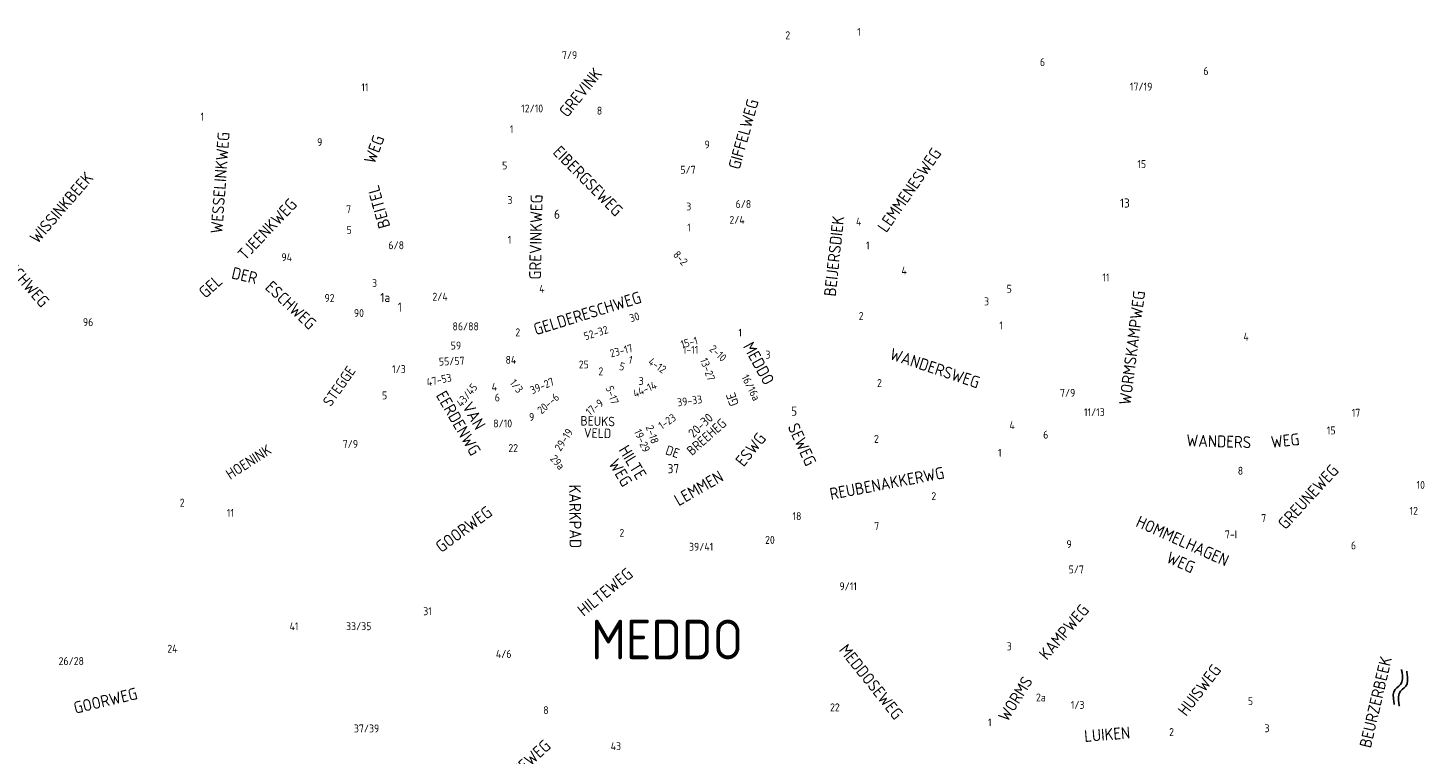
# Model space of a CAD drawing. Extents: x 240000 to 254330, y 435016 to 451025.
# Tile 18 of 25: x 244006 to 247542, y 446990 to 448826. Entities that reach past the tile are written whole.
import ezdxf

# ---------------------------------------------------------------- set-up
doc = ezdxf.new("R2010")
doc.units = 0
doc.header["$LTSCALE"] = 40
doc.header["$MEASUREMENT"] = 0
doc.layers.get('0').update_dxf_attribs({"color": 9, "linetype": 'CONTINUOUS'})
for name, color, linetype in [('ARC-D06WA', 9, 'CONTINUOUS'), ('BOU-D00', 250, 'CONTINUOUS'), ('SEM-D01HN', 250, 'CONTINUOUS'), ('SEM-D03ST', 250, 'CONTINUOUS'), ('SEM-D03WA', 250, 'CONTINUOUS'), ('SEM-D04ST', 250, 'CONTINUOUS')]:
    doc.layers.add(name, color=color, linetype=linetype)
doc.layers.get('BOU-D00').off()
doc.styles.add('ISO', font='ISO.shx', dxfattribs={"height": 23})

# ---------------------------------------------------------------- blocks, each defined once
blk = doc.blocks.new('HUIS')
at = {"layer": 'SEM-D01HN', "linetype": 'Continuous', "style": 'ISO'}
blk.add_attdef('HUISNUMMER', (22.2, -8.4), '', height=23, dxfattribs=at)
blk = doc.blocks.new('WAT')
for points in [[(-1.79, 0.36), (-1.72, 0.44), (-1.55, 0.62), (-1.31, 0.84), (-1.05, 1.03), (-0.79, 1.11), (-0.57, 1.03), (-0.38, 0.84), (-0.2, 0.62), (-0.01, 0.44), (0.21, 0.36), (0.47, 0.44), (0.74, 0.62), (0.98, 0.84), (1.15, 1.03), (1.21, 1.11)], [(-1.79, -0.57), (-1.72, -0.49), (-1.55, -0.3), (-1.31, -0.08), (-1.05, 0.1), (-0.79, 0.18), (-0.57, 0.1), (-0.38, -0.08), (-0.2, -0.3), (-0.01, -0.49), (0.21, -0.57), (0.47, -0.49), (0.74, -0.3), (0.98, -0.08), (1.15, 0.1), (1.21, 0.18)]]:
    blk.add_lwpolyline(points)

msp = doc.modelspace()

# ---------------------------------------------------------------- block references
at = {"layer": 'ARC-D06WA', "xscale": 30.00000000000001, "yscale": 15, "zscale": 30.00000000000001, "rotation": 251.3708533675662}
msp.add_blockref('WAT', (247466.3, 447152.2), dxfattribs=at)
at = {"layer": 'BOU-D00'}
ref = msp.add_blockref('HUIS', (245921.5, 448835.6), dxfattribs=at)
ref.add_attrib('HUISNUMMER', '2', (245919, 448797.4), dxfattribs={"layer": 'SEM-D01HN', "height": 20, "style": 'ISO'})
ref = msp.add_blockref('HUIS', (246104.7, 448782.4), dxfattribs=at)
ref.add_attrib('HUISNUMMER', '1', (246100.5, 448805.8), dxfattribs={"layer": 'SEM-D01HN', "height": 20, "style": 'ISO'})
ref = msp.add_blockref('HUIS', (245392, 448720.8), dxfattribs=dict(at, rotation=359.986388))
ref.add_attrib('HUISNUMMER', '7/9', (245354.7, 448747.2), dxfattribs={"layer": 'SEM-D01HN', "height": 20, "rotation": 359.9864, "style": 'ISO'})
ref = msp.add_blockref('HUIS', (246538.4, 448738.6), dxfattribs=at)
ref.add_attrib('HUISNUMMER', '6', (246562, 448729.7), dxfattribs={"layer": 'SEM-D01HN', "height": 20, "style": 'ISO'})
ref = msp.add_blockref('HUIS', (246965.5, 448686.6), dxfattribs=at)
ref.add_attrib('HUISNUMMER', '6', (246975.1, 448707.1), dxfattribs={"layer": 'SEM-D01HN', "height": 20, "style": 'ISO'})
ref = msp.add_blockref('HUIS', (244888.6, 448689.7), dxfattribs=dict(at, rotation=359.986388))
ref.add_attrib('HUISNUMMER', '11', (244848.1, 448666.1), dxfattribs={"layer": 'SEM-D01HN', "height": 20, "rotation": 359.9864, "style": 'ISO'})
ref = msp.add_blockref('HUIS', (246909.2, 448684.9), dxfattribs=at)
ref.add_attrib('HUISNUMMER', '17/19', (246789.5, 448667.7), dxfattribs={"layer": 'SEM-D01HN', "height": 20, "style": 'ISO'})
ref = msp.add_blockref('HUIS', (245291.7, 448591.2), dxfattribs=dict(at, rotation=359.986388))
ref.add_attrib('HUISNUMMER', '12/10', (245251.8, 448612.5), dxfattribs={"layer": 'SEM-D01HN', "height": 20, "rotation": 359.9864, "style": 'ISO'})
ref = msp.add_blockref('HUIS', (244418.4, 448600.7), dxfattribs=dict(at, rotation=359.986388))
ref.add_attrib('HUISNUMMER', '1', (244441.9, 448591.7), dxfattribs={"layer": 'SEM-D01HN', "height": 20, "rotation": 359.9864, "style": 'ISO'})
ref = msp.add_blockref('HUIS', (245421.5, 448594.8), dxfattribs=dict(at, rotation=359.986388))
ref.add_attrib('HUISNUMMER', '8', (245442.9, 448607), dxfattribs={"layer": 'SEM-D01HN', "height": 20, "rotation": 359.9864, "style": 'ISO'})
ref = msp.add_blockref('HUIS', (245249, 448541.2), dxfattribs=at)
ref.add_attrib('HUISNUMMER', '1', (245223.3, 448560.2), dxfattribs={"layer": 'SEM-D01HN', "height": 20, "style": 'ISO'})
ref = msp.add_blockref('HUIS', (244767.9, 448510.1), dxfattribs=at)
ref.add_attrib('HUISNUMMER', '9', (244736.3, 448527.4), dxfattribs={"layer": 'SEM-D01HN', "height": 20, "style": 'ISO'})
ref = msp.add_blockref('HUIS', (245750.5, 448527.2), dxfattribs=at)
ref.add_attrib('HUISNUMMER', '9', (245714.9, 448521.4), dxfattribs={"layer": 'SEM-D01HN', "height": 20, "style": 'ISO'})
ref = msp.add_blockref('HUIS', (245240, 448480.9), dxfattribs=at)
ref.add_attrib('HUISNUMMER', '5', (245203.6, 448468.5), dxfattribs={"layer": 'SEM-D01HN', "height": 20, "style": 'ISO'})
ref = msp.add_blockref('HUIS', (246864.2, 448473.1), dxfattribs=at)
ref.add_attrib('HUISNUMMER', '15', (246808.3, 448472.1), dxfattribs={"layer": 'SEM-D01HN', "height": 20, "style": 'ISO'})
ref = msp.add_blockref('HUIS', (245731.1, 448454.5), dxfattribs=at)
ref.add_attrib('HUISNUMMER', '5/7', (245653.9, 448457.7), dxfattribs={"layer": 'SEM-D01HN', "height": 20, "style": 'ISO'})
ref = msp.add_blockref('HUIS', (245247.5, 448412.6), dxfattribs=at)
ref.add_attrib('HUISNUMMER', '3', (245217.1, 448381), dxfattribs={"layer": 'SEM-D01HN', "height": 20, "style": 'ISO'})
ref = msp.add_blockref('HUIS', (245704, 448362.2), dxfattribs=at)
ref.add_attrib('HUISNUMMER', '3', (245668.8, 448364.9), dxfattribs={"layer": 'SEM-D01HN', "height": 20, "style": 'ISO'})
ref = msp.add_blockref('HUIS', (245769.9, 448380.1), dxfattribs=at)
ref.add_attrib('HUISNUMMER', '6/8', (245793.4, 448371.1), dxfattribs={"layer": 'SEM-D01HN', "height": 20, "style": 'ISO'})
ref = msp.add_blockref('HUIS', (246831.8, 448378.1), dxfattribs=at)
ref.add_attrib('HUISNUMMER', '13', (246764.2, 448372.2), dxfattribs={"layer": 'SEM-D01HN', "height": 23, "style": 'ISO'})
ref = msp.add_blockref('HUIS', (244841.2, 448363.9), dxfattribs=dict(at, rotation=359.986388))
ref.add_attrib('HUISNUMMER', '7', (244809.6, 448358), dxfattribs={"layer": 'SEM-D01HN', "height": 20, "rotation": 359.9864, "style": 'ISO'})
ref = msp.add_blockref('HUIS', (245357.6, 448384.2), dxfattribs=at)
ref.add_attrib('HUISNUMMER', '6', (245334.8, 448343.9), dxfattribs={"layer": 'SEM-D01HN', "height": 23, "style": 'ISO'})
ref = msp.add_blockref('HUIS', (245762.1, 448357.5), dxfattribs=at)
ref.add_attrib('HUISNUMMER', '2/4', (245777.7, 448331.2), dxfattribs={"layer": 'SEM-D01HN', "height": 20, "style": 'ISO'})
ref = msp.add_blockref('HUIS', (246101.4, 448302.2), dxfattribs=at)
ref.add_attrib('HUISNUMMER', '4', (246097.5, 448326.7), dxfattribs={"layer": 'SEM-D01HN', "height": 20, "style": 'ISO'})
ref = msp.add_blockref('HUIS', (244846.5, 448317.1), dxfattribs=dict(at, rotation=359.986388))
ref.add_attrib('HUISNUMMER', '5', (244810.9, 448305.7), dxfattribs={"layer": 'SEM-D01HN', "height": 20, "rotation": 359.9864, "style": 'ISO'})
ref = msp.add_blockref('HUIS', (245695.8, 448299.9), dxfattribs=at)
ref.add_attrib('HUISNUMMER', '1', (245671.4, 448311.7), dxfattribs={"layer": 'SEM-D01HN', "height": 20, "style": 'ISO'})
ref = msp.add_blockref('HUIS', (244920.8, 448241.2), dxfattribs=at)
ref.add_attrib('HUISNUMMER', '6/8', (244916.4, 448267), dxfattribs={"layer": 'SEM-D01HN', "height": 20, "style": 'ISO'})
ref = msp.add_blockref('HUIS', (245244.5, 448277.2), dxfattribs=at)
ref.add_attrib('HUISNUMMER', '1', (245217.8, 448280.7), dxfattribs={"layer": 'SEM-D01HN', "height": 20, "style": 'ISO'})
ref = msp.add_blockref('HUIS', (246101.4, 448302.2), dxfattribs=at)
ref.add_attrib('HUISNUMMER', '1', (246122.9, 448266.5), dxfattribs={"layer": 'SEM-D01HN', "height": 20, "style": 'ISO'})
ref = msp.add_blockref('HUIS', (244619.9, 448253.9), dxfattribs=at)
ref.add_attrib('HUISNUMMER', '94', (244646.2, 448236.7), dxfattribs={"layer": 'SEM-D01HN', "height": 20, "style": 'ISO'})
ref = msp.add_blockref('HUIS', (245639.8, 448215.5), dxfattribs=at)
ref.add_attrib('HUISNUMMER', '8-2', (245633.9, 448251.7), dxfattribs={"layer": 'SEM-D01HN', "height": 20, "rotation": 312.5832, "style": 'ISO'})
ref = msp.add_blockref('HUIS', (246188.9, 448212.1), dxfattribs=at)
ref.add_attrib('HUISNUMMER', '4', (246212.4, 448203.1), dxfattribs={"layer": 'SEM-D01HN', "height": 20, "style": 'ISO'})
ref = msp.add_blockref('HUIS', (246719.2, 448163.4), dxfattribs=at)
ref.add_attrib('HUISNUMMER', '11', (246719.9, 448185.9), dxfattribs={"layer": 'SEM-D01HN', "height": 20, "style": 'ISO'})
ref = msp.add_blockref('HUIS', (244908.9, 448184.8), dxfattribs=dict(at, rotation=359.986388))
ref.add_attrib('HUISNUMMER', '3', (244875, 448171.6), dxfattribs={"layer": 'SEM-D01HN', "height": 20, "rotation": 359.9864, "style": 'ISO'})
ref = msp.add_blockref('HUIS', (245273.7, 448166.1), dxfattribs=at)
ref.add_attrib('HUISNUMMER', '4', (245297.3, 448157.1), dxfattribs={"layer": 'SEM-D01HN', "height": 20, "style": 'ISO'})
ref = msp.add_blockref('HUIS', (246454.7, 448166.1), dxfattribs=at)
ref.add_attrib('HUISNUMMER', '5', (246478.2, 448157.1), dxfattribs={"layer": 'SEM-D01HN', "height": 20, "style": 'ISO'})
ref = msp.add_blockref('HUIS', (244814.2, 448133.3), dxfattribs=dict(at, rotation=359.986388))
ref.add_attrib('HUISNUMMER', '92', (244755, 448133.8), dxfattribs={"layer": 'SEM-D01HN', "height": 20, "rotation": 359.9864, "style": 'ISO'})
ref = msp.add_blockref('HUIS', (244945.2, 448155.5), dxfattribs=at)
ref.add_attrib('HUISNUMMER', '1a', (244896, 448133.6), dxfattribs={"layer": 'SEM-D01HN', "height": 23, "style": 'ISO'})
ref = msp.add_blockref('HUIS', (245050, 448107), dxfattribs=at)
ref.add_attrib('HUISNUMMER', '2/4', (245027.5, 448137.1), dxfattribs={"layer": 'SEM-D01HN', "height": 20, "style": 'ISO'})
ref = msp.add_blockref('HUIS', (246397.7, 448134.2), dxfattribs=at)
ref.add_attrib('HUISNUMMER', '3', (246421.2, 448125.3), dxfattribs={"layer": 'SEM-D01HN', "height": 20, "style": 'ISO'})
ref = msp.add_blockref('HUIS', (244885.4, 448101.6), dxfattribs=dict(at, rotation=359.986388))
ref.add_attrib('HUISNUMMER', '90', (244829.1, 448095.8), dxfattribs={"layer": 'SEM-D01HN', "height": 20, "rotation": 359.9864, "style": 'ISO'})
ref = msp.add_blockref('HUIS', (244967.2, 448127.5), dxfattribs=at)
ref.add_attrib('HUISNUMMER', '1', (244940.2, 448109.4), dxfattribs={"layer": 'SEM-D01HN', "height": 23, "style": 'ISO'})
ref = msp.add_blockref('HUIS', (245551, 448069.5), dxfattribs=dict(at, rotation=2.863559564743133))
ref.add_attrib('HUISNUMMER', '30', (245529.1, 448082.2), dxfattribs={"layer": 'SEM-D01HN', "height": 20, "rotation": 17.5628, "style": 'ISO'})
ref = msp.add_blockref('HUIS', (246080.8, 448097.3), dxfattribs=at)
ref.add_attrib('HUISNUMMER', '2', (246104.3, 448088.3), dxfattribs={"layer": 'SEM-D01HN', "height": 20, "style": 'ISO'})
ref = msp.add_blockref('HUIS', (244145.4, 448043.5), dxfattribs=dict(at, rotation=359.986388))
ref.add_attrib('HUISNUMMER', '96', (244144.7, 448072.9), dxfattribs={"layer": 'SEM-D01HN', "height": 20, "rotation": 359.9864, "style": 'ISO'})
ref = msp.add_blockref('HUIS', (245156.5, 448045), dxfattribs=at)
ref.add_attrib('HUISNUMMER', '86/88', (245078.3, 448062.2), dxfattribs={"layer": 'SEM-D01HN', "height": 20, "style": 'ISO'})
ref = msp.add_blockref('HUIS', (245214, 448039.8), dxfattribs=at)
ref.add_attrib('HUISNUMMER', '2', (245237, 448047.1), dxfattribs={"layer": 'SEM-D01HN', "height": 20, "style": 'ISO'})
ref = msp.add_blockref('HUIS', (245519, 448050.5), dxfattribs=dict(at, rotation=2.863559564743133))
ref.add_attrib('HUISNUMMER', '52-32', (245413.9, 448036.9), dxfattribs={"layer": 'SEM-D01HN', "height": 20, "rotation": 17.5628, "style": 'ISO'})
ref = msp.add_blockref('HUIS', (245779.6, 448064.2), dxfattribs=at)
ref.add_attrib('HUISNUMMER', '1', (245800.4, 448046.3), dxfattribs={"layer": 'SEM-D01HN', "height": 20, "style": 'ISO'})
ref = msp.add_blockref('HUIS', (246436.3, 448073.4), dxfattribs=at)
ref.add_attrib('HUISNUMMER', '1', (246459.8, 448064.4), dxfattribs={"layer": 'SEM-D01HN', "height": 20, "style": 'ISO'})
ref = msp.add_blockref('HUIS', (245125.8, 448027.8), dxfattribs=at)
ref.add_attrib('HUISNUMMER', '59', (245073.8, 448013.7), dxfattribs={"layer": 'SEM-D01HN', "height": 20, "style": 'ISO'})
ref = msp.add_blockref('HUIS', (245579.1, 448030.4), dxfattribs=at)
ref.add_attrib('HUISNUMMER', '23-17', (245478.8, 447993.5), dxfattribs={"layer": 'SEM-D01HN', "height": 20, "rotation": 14.6993, "style": 'ISO'})
ref = msp.add_blockref('HUIS', (245644.8, 448050.7), dxfattribs=at)
ref.add_attrib('HUISNUMMER', '15-1', (245657.8, 448016.6), dxfattribs={"layer": 'SEM-D01HN', "height": 20, "rotation": 14.6993, "style": 'ISO'})
ref = msp.add_blockref('HUIS', (247052.7, 448045.1), dxfattribs=at)
ref.add_attrib('HUISNUMMER', '4', (247076.2, 448036.1), dxfattribs={"layer": 'SEM-D01HN', "height": 20, "style": 'ISO'})
ref = msp.add_blockref('HUIS', (245152.4, 447991.3), dxfattribs=dict(at, rotation=2.462556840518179))
ref.add_attrib('HUISNUMMER', '55/57', (245044.4, 447972.9), dxfattribs={"layer": 'SEM-D01HN', "height": 20, "rotation": 2.4626, "style": 'ISO'})
ref = msp.add_blockref('HUIS', (245200.3, 448005.1), dxfattribs=at)
ref.add_attrib('HUISNUMMER', '84', (245212.3, 447977.6), dxfattribs={"layer": 'SEM-D01HN', "height": 20, "style": 'ISO'})
ref = msp.add_blockref('HUIS', (245549.8, 447983.4), dxfattribs=dict(at, rotation=345.7122003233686))
ref.add_attrib('HUISNUMMER', '1', (245521.2, 447979.2), dxfattribs={"layer": 'SEM-D01HN', "height": 20, "rotation": 345.7122, "style": 'ISO'})
ref = msp.add_blockref('HUIS', (245642.2, 448012.5), dxfattribs=dict(at, rotation=345.8487652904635))
ref.add_attrib('HUISNUMMER', '1-11', (245660.2, 448002.7), dxfattribs={"layer": 'SEM-D01HN', "height": 20, "rotation": 0.548, "style": 'ISO'})
ref = msp.add_blockref('HUIS', (245759.5, 448031.9), dxfattribs=dict(at, rotation=316.9802656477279))
ref.add_attrib('HUISNUMMER', '2-10', (245725.6, 448012.6), dxfattribs={"layer": 'SEM-D01HN', "height": 20, "rotation": 316.9803, "style": 'ISO'})
ref = msp.add_blockref('HUIS', (245844.3, 447987.8), dxfattribs=at)
ref.add_attrib('HUISNUMMER', '3', (245868.9, 447990.7), dxfattribs={"layer": 'SEM-D01HN', "height": 20, "style": 'ISO'})
ref = msp.add_blockref('HUIS', (244910.4, 447985), dxfattribs=at)
ref.add_attrib('HUISNUMMER', '1/3', (244925.8, 447954.2), dxfattribs={"layer": 'SEM-D01HN', "height": 20, "style": 'ISO'})
ref = msp.add_blockref('HUIS', (245447.5, 447988), dxfattribs=at)
ref.add_attrib('HUISNUMMER', '25', (245397.2, 447965.9), dxfattribs={"layer": 'SEM-D01HN', "height": 20, "style": 'ISO'})
ref = msp.add_blockref('HUIS', (245466.4, 447984.2), dxfattribs=at)
ref.add_attrib('HUISNUMMER', '2', (245447, 447948.7), dxfattribs={"layer": 'SEM-D01HN', "height": 20, "style": 'ISO'})
ref = msp.add_blockref('HUIS', (245500.6, 447944.7), dxfattribs=dict(at, rotation=345.7122003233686))
ref.add_attrib('HUISNUMMER', '5', (245497.9, 447962.7), dxfattribs={"layer": 'SEM-D01HN', "height": 20, "rotation": 345.7122, "style": 'ISO'})
ref = msp.add_blockref('HUIS', (245629.6, 447981.7), dxfattribs=dict(at, rotation=328.4156074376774))
ref.add_attrib('HUISNUMMER', '4-12', (245570.6, 447978.3), dxfattribs={"layer": 'SEM-D01HN', "height": 20, "rotation": 325.9864, "style": 'ISO'})
ref = msp.add_blockref('HUIS', (245686.7, 447972.9), dxfattribs=at)
ref.add_attrib('HUISNUMMER', '13-27', (245703.3, 447987.7), dxfattribs={"layer": 'SEM-D01HN', "height": 20, "rotation": 290.1035, "style": 'ISO'})
ref = msp.add_blockref('HUIS', (245121.7, 447959.9), dxfattribs=dict(at, rotation=11.87226002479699))
ref.add_attrib('HUISNUMMER', '47-53', (245015, 447920.5), dxfattribs={"layer": 'SEM-D01HN', "height": 20, "rotation": 11.8723, "style": 'ISO'})
ref = msp.add_blockref('HUIS', (245162.6, 447968.1), dxfattribs=dict(at, rotation=50.45898117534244))
ref.add_attrib('HUISNUMMER', '43/45', (245101.2, 447867), dxfattribs={"layer": 'SEM-D01HN', "height": 20, "rotation": 50.459, "style": 'ISO'})
ref = msp.add_blockref('HUIS', (245176, 447942.6), dxfattribs=at)
ref.add_attrib('HUISNUMMER', '4', (245177.2, 447909.4), dxfattribs={"layer": 'SEM-D01HN', "height": 20, "style": 'ISO'})
ref = msp.add_blockref('HUIS', (245215.6, 447948.5), dxfattribs=dict(at, rotation=325.0894474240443))
ref.add_attrib('HUISNUMMER', '1/3', (245221.4, 447928.6), dxfattribs={"layer": 'SEM-D01HN', "height": 20, "rotation": 308.1762, "style": 'ISO'})
ref = msp.add_blockref('HUIS', (245241.5, 447955.6), dxfattribs=dict(at, rotation=10.51770766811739))
ref.add_attrib('HUISNUMMER', '39-27', (245279.8, 447900.1), dxfattribs={"layer": 'SEM-D01HN', "height": 20, "rotation": 23.5353, "style": 'ISO'})
ref = msp.add_blockref('HUIS', (245511.4, 447899.4), dxfattribs=at)
ref.add_attrib('HUISNUMMER', '5-17', (245464.6, 447917.4), dxfattribs={"layer": 'SEM-D01HN', "height": 20, "rotation": 289.2204, "style": 'ISO'})
ref = msp.add_blockref('HUIS', (245662.5, 447920.4), dxfattribs=dict(at, rotation=4.419866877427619))
ref.add_attrib('HUISNUMMER', '44-14', (245539.6, 447891.8), dxfattribs={"layer": 'SEM-D01HN', "height": 20, "rotation": 23.4007, "style": 'ISO'})
ref = msp.add_blockref('HUIS', (245530.9, 447936.5), dxfattribs=dict(at, rotation=359.4267466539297))
ref.add_attrib('HUISNUMMER', '3', (245548.5, 447924.4), dxfattribs={"layer": 'SEM-D01HN', "height": 20, "rotation": 359.4267, "style": 'ISO'})
ref = msp.add_blockref('HUIS', (245808.5, 447968.5), dxfattribs=dict(at, rotation=296.9124541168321))
ref.add_attrib('HUISNUMMER', '16/16a', (245807.4, 447944.1), dxfattribs={"layer": 'SEM-D01HN', "height": 20, "rotation": 296.9125, "style": 'ISO'})
ref = msp.add_blockref('HUIS', (246134.9, 447950.4), dxfattribs=at)
ref.add_attrib('HUISNUMMER', '2', (246150.6, 447919.2), dxfattribs={"layer": 'SEM-D01HN', "height": 20, "style": 'ISO'})
ref = msp.add_blockref('HUIS', (244894.1, 447927.8), dxfattribs=at)
ref.add_attrib('HUISNUMMER', '5', (244900.3, 447887.8), dxfattribs={"layer": 'SEM-D01HN', "height": 20, "style": 'ISO'})
ref = msp.add_blockref('HUIS', (245217.3, 447897.6), dxfattribs=at)
ref.add_attrib('HUISNUMMER', '6', (245185.1, 447882.5), dxfattribs={"layer": 'SEM-D01HN', "height": 20, "style": 'ISO'})
ref = msp.add_blockref('HUIS', (245340.7, 447880.5), dxfattribs=dict(at, rotation=355.6750855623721))
ref.add_attrib('HUISNUMMER', '20--6', (245303.2, 447849.2), dxfattribs={"layer": 'SEM-D01HN', "height": 20, "rotation": 41.0112, "style": 'ISO'})
ref = msp.add_blockref('HUIS', (245444.8, 447907.9), dxfattribs=dict(at, rotation=353.1289208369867))
ref.add_attrib('HUISNUMMER', '17-9', (245424.9, 447845.4), dxfattribs={"layer": 'SEM-D01HN', "height": 20, "rotation": 38.4651, "style": 'ISO'})
ref = msp.add_blockref('HUIS', (245627.9, 447870.8), dxfattribs=dict(at, rotation=348.738394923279))
ref.add_attrib('HUISNUMMER', '39-33', (245647.3, 447869.9), dxfattribs={"layer": 'SEM-D01HN', "height": 20, "rotation": 7.7193, "style": 'ISO'})
ref = msp.add_blockref('HUIS', (246596.9, 447873.2), dxfattribs=at)
ref.add_attrib('HUISNUMMER', '7/9', (246612.8, 447894.2), dxfattribs={"layer": 'SEM-D01HN', "height": 20, "style": 'ISO'})
ref = msp.add_blockref('HUIS', (245293.3, 447820.6), dxfattribs=at)
ref.add_attrib('HUISNUMMER', '9', (245271.7, 447833.3), dxfattribs={"layer": 'SEM-D01HN', "height": 20, "style": 'ISO'})
ref = msp.add_blockref('HUIS', (245599.5, 447852.9), dxfattribs=dict(at, rotation=15.33731613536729))
ref.add_attrib('HUISNUMMER', '1-23', (245607.1, 447810.6), dxfattribs={"layer": 'SEM-D01HN', "height": 20, "rotation": 34.3182, "style": 'ISO'})
ref = msp.add_blockref('HUIS', (245657.2, 447781.2), dxfattribs=dict(at, rotation=43.2192905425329))
ref.add_attrib('HUISNUMMER', '20-30', (245687, 447789.4), dxfattribs={"layer": 'SEM-D01HN', "height": 23, "rotation": 43.2193, "style": 'ISO'})
ref = msp.add_blockref('HUIS', (245911.7, 447856.5), dxfattribs=at)
ref.add_attrib('HUISNUMMER', '5', (245933.8, 447846.5), dxfattribs={"layer": 'SEM-D01HN', "height": 23, "style": 'ISO'})
ref = msp.add_blockref('HUIS', (246728.1, 447820.8), dxfattribs=at)
ref.add_attrib('HUISNUMMER', '11/13', (246673.4, 447845.5), dxfattribs={"layer": 'SEM-D01HN', "height": 20, "style": 'ISO'})
ref = msp.add_blockref('HUIS', (247338.3, 447826.5), dxfattribs=at)
ref.add_attrib('HUISNUMMER', '17', (247349.8, 447843.9), dxfattribs={"layer": 'SEM-D01HN', "height": 20, "style": 'ISO'})
ref = msp.add_blockref('HUIS', (245216.2, 447858.1), dxfattribs=at)
ref.add_attrib('HUISNUMMER', '8/10', (245181.2, 447816.9), dxfattribs={"layer": 'SEM-D01HN', "height": 20, "style": 'ISO'})
ref = msp.add_blockref('HUIS', (245354.2, 447825), dxfattribs=dict(at, rotation=11.85501099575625))
ref.add_attrib('HUISNUMMER', '29-19', (245351.4, 447755.2), dxfattribs={"layer": 'SEM-D01HN', "height": 20, "rotation": 57.1911, "style": 'ISO'})
ref = msp.add_blockref('HUIS', (245567.8, 447838.5), dxfattribs=at)
ref.add_attrib('HUISNUMMER', '2-18', (245565.9, 447818.2), dxfattribs={"layer": 'SEM-D01HN', "height": 20, "rotation": 289.2204, "style": 'ISO'})
ref = msp.add_blockref('HUIS', (246517.8, 447839.3), dxfattribs=at)
ref.add_attrib('HUISNUMMER', '4', (246485.3, 447812.4), dxfattribs={"layer": 'SEM-D01HN', "height": 20, "style": 'ISO'})
ref = msp.add_blockref('HUIS', (247336.9, 447808.6), dxfattribs=at)
ref.add_attrib('HUISNUMMER', '15', (247286.9, 447799.4), dxfattribs={"layer": 'SEM-D01HN', "height": 20, "style": 'ISO'})
ref = msp.add_blockref('HUIS', (244777.4, 447774.2), dxfattribs=at)
ref.add_attrib('HUISNUMMER', '7/9', (244801, 447765.2), dxfattribs={"layer": 'SEM-D01HN', "height": 20, "style": 'ISO'})
ref = msp.add_blockref('HUIS', (245537.8, 447827.9), dxfattribs=dict(at, rotation=4.436216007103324))
ref.add_attrib('HUISNUMMER', '19-29', (245536.2, 447806.9), dxfattribs={"layer": 'SEM-D01HN', "height": 20, "rotation": 293.6566, "style": 'ISO'})
ref = msp.add_blockref('HUIS', (246147.3, 447746.4), dxfattribs=at)
ref.add_attrib('HUISNUMMER', '2', (246143, 447778), dxfattribs={"layer": 'SEM-D01HN', "height": 20, "style": 'ISO'})
ref = msp.add_blockref('HUIS', (246560, 447825.9), dxfattribs=at)
ref.add_attrib('HUISNUMMER', '6', (246570.3, 447788.7), dxfattribs={"layer": 'SEM-D01HN', "height": 20, "style": 'ISO'})
ref = msp.add_blockref('HUIS', (245267.8, 447781.3), dxfattribs=at)
ref.add_attrib('HUISNUMMER', '22', (245219.4, 447754.8), dxfattribs={"layer": 'SEM-D01HN', "height": 20, "style": 'ISO'})
ref = msp.add_blockref('HUIS', (245308.8, 447751.4), dxfattribs=dict(at, rotation=310.7626935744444))
ref.add_attrib('HUISNUMMER', '29a', (245323.5, 447736.9), dxfattribs={"layer": 'SEM-D01HN', "height": 20, "rotation": 310.7627, "style": 'ISO'})
ref = msp.add_blockref('HUIS', (246432.8, 447751.6), dxfattribs=at)
ref.add_attrib('HUISNUMMER', '1', (246456.3, 447742.7), dxfattribs={"layer": 'SEM-D01HN', "height": 20, "style": 'ISO'})
ref = msp.add_blockref('HUIS', (245605.5, 447726.5), dxfattribs=at)
ref.add_attrib('HUISNUMMER', '37', (245621.8, 447701.2), dxfattribs={"layer": 'SEM-D01HN', "height": 23, "style": 'ISO'})
ref = msp.add_blockref('HUIS', (247046.1, 447724.5), dxfattribs=at)
ref.add_attrib('HUISNUMMER', '8', (247061.8, 447697.5), dxfattribs={"layer": 'SEM-D01HN', "height": 20, "style": 'ISO'})
ref = msp.add_blockref('HUIS', (247494.7, 447652), dxfattribs=at)
ref.add_attrib('HUISNUMMER', '10', (247513.5, 447661.7), dxfattribs={"layer": 'SEM-D01HN', "height": 20, "style": 'ISO'})
ref = msp.add_blockref('HUIS', (246269.3, 447659.4), dxfattribs=at)
ref.add_attrib('HUISNUMMER', '2', (246287.9, 447633.3), dxfattribs={"layer": 'SEM-D01HN', "height": 20, "style": 'ISO'})
ref = msp.add_blockref('HUIS', (244429.1, 447607.6), dxfattribs=at)
ref.add_attrib('HUISNUMMER', '2', (244389.5, 447616.9), dxfattribs={"layer": 'SEM-D01HN', "height": 20, "style": 'ISO'})
ref = msp.add_blockref('HUIS', (244484.7, 447600), dxfattribs=at)
ref.add_attrib('HUISNUMMER', '11', (244508.3, 447591), dxfattribs={"layer": 'SEM-D01HN', "height": 20, "style": 'ISO'})
ref = msp.add_blockref('HUIS', (245984.6, 447573.4), dxfattribs=at)
ref.add_attrib('HUISNUMMER', '18', (245937.1, 447582.8), dxfattribs={"layer": 'SEM-D01HN', "height": 20, "style": 'ISO'})
ref = msp.add_blockref('HUIS', (247479.1, 447626.7), dxfattribs=at)
ref.add_attrib('HUISNUMMER', '12', (247495.8, 447596.2), dxfattribs={"layer": 'SEM-D01HN', "height": 20, "style": 'ISO'})
ref = msp.add_blockref('HUIS', (246120.1, 447567), dxfattribs=at)
ref.add_attrib('HUISNUMMER', '7', (246143.6, 447558), dxfattribs={"layer": 'SEM-D01HN', "height": 20, "style": 'ISO'})
ref = msp.add_blockref('HUIS', (247126, 447553.2), dxfattribs=at)
ref.add_attrib('HUISNUMMER', '7', (247121.1, 447577.9), dxfattribs={"layer": 'SEM-D01HN', "height": 20, "style": 'ISO'})
ref = msp.add_blockref('HUIS', (245531.7, 447523.7), dxfattribs=at)
ref.add_attrib('HUISNUMMER', '2', (245499.8, 447540.6), dxfattribs={"layer": 'SEM-D01HN', "height": 20, "style": 'ISO'})
ref = msp.add_blockref('HUIS', (245901.5, 447504.2), dxfattribs=at)
ref.add_attrib('HUISNUMMER', '20', (245867.8, 447522.8), dxfattribs={"layer": 'SEM-D01HN', "height": 20, "style": 'ISO'})
ref = msp.add_blockref('HUIS', (246600.4, 447498.9), dxfattribs=at)
ref.add_attrib('HUISNUMMER', '9', (246629.2, 447512.2), dxfattribs={"layer": 'SEM-D01HN', "height": 20, "style": 'ISO'})
ref = msp.add_blockref('HUIS', (247097.8, 447534), dxfattribs=at)
ref.add_attrib('HUISNUMMER', '7-I', (247029.4, 447536.8), dxfattribs={"layer": 'SEM-D01HN', "height": 20, "style": 'ISO'})
ref = msp.add_blockref('HUIS', (245661.9, 447486.4), dxfattribs=at)
ref.add_attrib('HUISNUMMER', '39/41', (245675.7, 447505.5), dxfattribs={"layer": 'SEM-D01HN', "height": 20, "style": 'ISO'})
ref = msp.add_blockref('HUIS', (247324.1, 447517.8), dxfattribs=at)
ref.add_attrib('HUISNUMMER', '6', (247347.6, 447508.9), dxfattribs={"layer": 'SEM-D01HN', "height": 20, "style": 'ISO'})
ref = msp.add_blockref('HUIS', (246720.1, 447465.5), dxfattribs=at)
ref.add_attrib('HUISNUMMER', '5/7', (246634.7, 447448.3), dxfattribs={"layer": 'SEM-D01HN', "height": 20, "style": 'ISO'})
ref = msp.add_blockref('HUIS', (246032.2, 447414.6), dxfattribs=at)
ref.add_attrib('HUISNUMMER', '9/11', (246055.7, 447405.7), dxfattribs={"layer": 'SEM-D01HN', "height": 20, "style": 'ISO'})
ref = msp.add_blockref('HUIS', (244980.9, 447351.6), dxfattribs=at)
ref.add_attrib('HUISNUMMER', '31', (245004.4, 447342.6), dxfattribs={"layer": 'SEM-D01HN', "height": 20, "style": 'ISO'})
ref = msp.add_blockref('HUIS', (244643.3, 447313.7), dxfattribs=at)
ref.add_attrib('HUISNUMMER', '41', (244666.8, 447304.7), dxfattribs={"layer": 'SEM-D01HN', "height": 20, "style": 'ISO'})
ref = msp.add_blockref('HUIS', (244785.9, 447313.8), dxfattribs=at)
ref.add_attrib('HUISNUMMER', '33/35', (244809.5, 447304.8), dxfattribs={"layer": 'SEM-D01HN', "height": 20, "style": 'ISO'})
ref = msp.add_blockref('HUIS', (244413.4, 447234.4), dxfattribs=at)
ref.add_attrib('HUISNUMMER', '24', (244357.9, 447248), dxfattribs={"layer": 'SEM-D01HN', "height": 20, "style": 'ISO'})
ref = msp.add_blockref('HUIS', (245235.8, 447282.4), dxfattribs=at)
ref.add_attrib('HUISNUMMER', '4/6', (245187.9, 447234.7), dxfattribs={"layer": 'SEM-D01HN', "height": 20, "style": 'ISO'})
ref = msp.add_blockref('HUIS', (246458.7, 447288.3), dxfattribs=at)
ref.add_attrib('HUISNUMMER', '3', (246478.5, 447254), dxfattribs={"layer": 'SEM-D01HN', "height": 20, "style": 'ISO'})
ref = msp.add_blockref('HUIS', (244107.1, 447186.3), dxfattribs=at)
ref.add_attrib('HUISNUMMER', '26/28', (244083.3, 447216.7), dxfattribs={"layer": 'SEM-D01HN', "height": 20, "style": 'ISO'})
ref = msp.add_blockref('HUIS', (246576, 447105.1), dxfattribs=at)
ref.add_attrib('HUISNUMMER', '2a', (246552.1, 447124.9), dxfattribs={"layer": 'SEM-D01HN', "height": 20, "style": 'ISO'})
ref = msp.add_blockref('HUIS', (245344.3, 447085.2), dxfattribs=at)
ref.add_attrib('HUISNUMMER', '8', (245307.6, 447092.7), dxfattribs={"layer": 'SEM-D01HN', "height": 20, "style": 'ISO'})
ref = msp.add_blockref('HUIS', (246008.4, 447108.9), dxfattribs=at)
ref.add_attrib('HUISNUMMER', '22', (246032, 447099.9), dxfattribs={"layer": 'SEM-D01HN', "height": 20, "style": 'ISO'})
ref = msp.add_blockref('HUIS', (246629.8, 447087.1), dxfattribs=at)
ref.add_attrib('HUISNUMMER', '1/3', (246640.1, 447106), dxfattribs={"layer": 'SEM-D01HN', "height": 20, "style": 'ISO'})
ref = msp.add_blockref('HUIS', (247110.8, 447096.8), dxfattribs=at)
ref.add_attrib('HUISNUMMER', '5', (247087.4, 447115.6), dxfattribs={"layer": 'SEM-D01HN', "height": 20, "style": 'ISO'})
ref = msp.add_blockref('HUIS', (246466, 447061.6), dxfattribs=at)
ref.add_attrib('HUISNUMMER', '1', (246431, 447061.6), dxfattribs={"layer": 'SEM-D01HN', "height": 20, "style": 'ISO'})
ref = msp.add_blockref('HUIS', (244805.8, 447055.6), dxfattribs=at)
ref.add_attrib('HUISNUMMER', '37/39', (244829.3, 447046.6), dxfattribs={"layer": 'SEM-D01HN', "height": 20, "style": 'ISO'})
ref = msp.add_blockref('HUIS', (246865.1, 447046.5), dxfattribs=at)
ref.add_attrib('HUISNUMMER', '2', (246888.6, 447037.5), dxfattribs={"layer": 'SEM-D01HN', "height": 20, "style": 'ISO'})
ref = msp.add_blockref('HUIS', (247136.5, 447086.8), dxfattribs=at)
ref.add_attrib('HUISNUMMER', '3', (247129.5, 447047), dxfattribs={"layer": 'SEM-D01HN', "height": 20, "style": 'ISO'})
ref = msp.add_blockref('HUIS', (245456.5, 447019.6), dxfattribs=at)
ref.add_attrib('HUISNUMMER', '43', (245477.9, 447001.8), dxfattribs={"layer": 'SEM-D01HN', "height": 20, "style": 'ISO'})

# ---------------------------------------------------------------- texts
at = {"layer": 'SEM-D03ST', "style": 'ISO'}
for s, height, rotation, p in [('GREVINK', 30, 51.0509, (245368.5, 448598)), ('GIFFELWEG', 30, 74.392, (245803.4, 448466.5)), ('WESSELINKWEG', 30, 85.8766, (244497, 448305.8)), ('WEG', 30, 69.1897, (244881.6, 448480.4)), ('LEMMENESWEG', 30, 55.1783, (246174.3, 448306.9)), ('EIBERGSEWEG', 30, 314.5694, (245329.7, 448510)), ('BEITEL', 30, 105.8031, (244921.5, 448324.7)), ('TJEENKWEG', 30, 46.6217, (244554.8, 448237)), ('GREVINKWEG', 30, 88.86, (245301.7, 448190.1)), ('BEIJERSDIEK', 30, 83.8237, (246046.2, 448146.7)), ('GELDERESCHWEG', 30, 311.359, (243853.3, 448329.1)), ('GEL', 30, 42.1553, (244454.4, 448141.4)), ('DER', 30, 346.7035, (244518.2, 448193.6)), ('WORMSKAMPWEG', 30, 82.6291, (246791.1, 447872.3)), ('ESCHWEG', 30, 316.9206, (244602.8, 448167.9)), ('GELDERESCHWEG ', 29.992, 17.1484, (245288.9, 448049.4)), ('MEDDO', 30, 298.7884, (245811.1, 448021.8)), ('STEGGE', 26.67, 55.0985, (244770.6, 447867.3)), ('WANDERSWEG', 29.99, 341.4627, (246180.3, 447989.8)), ('EERDENWG', 30, 300.0308, (245035.4, 447897.9)), ('GE', 24, 109.5441, (245802.3, 447875.7)), ('VAN', 30, 300.0308, (245101.5, 447870)), ('BREEHEG', 24, 41.526, (245683.3, 447744.5)), ('BEUKS', 23.99, 358.5216, (245401.2, 447821.9)), ('VELD', 23.99, 358.5216, (245410, 447791.5)), ('ESWG', 29.99, 50.9259, (245813.8, 447715.5)), ('SEWEG', 30, 294.7385, (245924, 447819)), ('HOENINK', 26.67, 32.7078, (244516.8, 447684.1)), ('WANDERS', 30, 358.2102, (246931.8, 447769.4)), ('WEG', 30, 6.0321, (247147.3, 447765)), ('HILTE', 29.99, 301.3314, (245496.7, 447760.3)), ('DE', 24, 341.2392, (245614.3, 447749.7)), ('GREUNEWEG', 30, 47.5068, (247182.6, 447556.9)), ('WEG', 29.99, 301.034, (245471.1, 447725.8)), ('LEMMEN', 29.99, 29.7445, (245649.6, 447617.2)), ('REUBENAKKERWG', 30, 10.7602, (246034.3, 447633.7)), ('GOORWEG', 30, 36.4262, (245050, 447499.2)), ('KARKPAD', 30, 270.5746, (245372.6, 447672.5)), ('HOMMELHAGEN', 30, 335.7892, (246802, 447567.8)), ('WEG', 30, 335.7892, (246878.9, 447477.3)), ('HILTEWEG', 30, 39.1746, (245409.7, 447337.9)), ('KAMPWEG', 30, 49.3903, (246579.8, 447227.2)), ('MEDDOSEWEG', 29.99, 308.6072, (246052.8, 447254.1)), ('HUISWEG', 30, 52.6838, (246931.8, 447085.4)), ('WORMS', 30, 58.1553, (246480.3, 447071.4)), ('GOORWEG', 30, 13.3884, (244125.6, 447093.3)), ('TEWEG', 30, 42.1778, (245245.7, 446932.8)), ('LUIKEN', 30, 4.4849, (246675.3, 447022.2))]:
    msp.add_text(s, height=height, rotation=rotation, dxfattribs=at).set_placement(p)
at = {"layer": 'SEM-D03WA', "style": 'ISO'}
for s, rotation, p in [('WISSINKBEEK', 49.477, (244030.5, 448279)), ('BEURZERBEEK', 76.784, (247397.9, 447005.5))]:
    msp.add_text(s, height=30, rotation=rotation, dxfattribs=at).set_placement(p)
at = {"layer": 'SEM-D04ST', "style": 'ISO'}
msp.add_text('MEDDO', height=100, dxfattribs=at).set_placement((245428.5, 447231.2))

doc.saveas('drawing.dxf')
